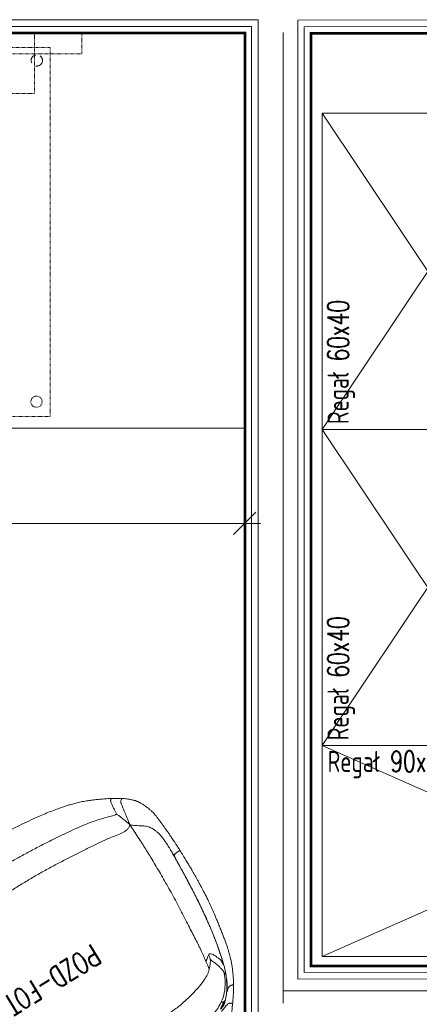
# Model space of a CAD drawing. Header units: metres. Extents: x 5541655 to 5588333, y 5589641 to 5627331.
# Tile 34 of 57: x 5585376 to 5585452, y 5626208 to 5626395. Entities that reach past the tile are written whole.
import ezdxf

# ---------------------------------------------------------------- set-up
doc = ezdxf.new("R2010")
doc.units = ezdxf.units.M
doc.header["$MEASUREMENT"] = 0
doc.linetypes.add('DASHED', pattern=[19.05, 12.7, -6.35])
doc.linetypes.add('DASHED2', pattern=[0.375, 0.25, -0.125])
doc.layers.get('0').update_dxf_attribs({"linetype": 'CONTINUOUS', "lineweight": 18})
doc.layers.get('Defpoints').update_dxf_attribs({"linetype": 'CONTINUOUS'})
doc.layers.add('Budowlane - Sciany Wew', color=7, linetype='CONTINUOUS')
doc.layers.add('Ściany', color=51, linetype='CONTINUOUS')
doc.layers.add('MEBLE PKN', color=150, linetype='CONTINUOUS', lineweight=20)
doc.styles.add('2', font='simplex.shx', dxfattribs={"width": 0.5})
doc.styles.add('JACEK_07', font='SIMPLEX.SHX', dxfattribs={"width": 0.7})
doc.linetypes.add('ZIGZAG', pattern='A,0.0001,-0.2,[131,ltypeshp.shx,S=0.2,R=0,X=-0.2,Y=0],-0.4,[131,ltypeshp.shx,S=0.2,R=180,X=0.2,Y=0],-0.2', length=0.8001)
doc.dimstyles.new('POZD_WYM', dxfattribs={"dimscale": 0.2, "dimtxt": 30, "dimasz": 1, "dimexe": 1, "dimexo": 1, "dimgap": 12, "dimtad": 1, "dimdec": 0, "dimdsep": 46, "dimtxsty": '2', "dimblk": 'ARS_dim-arch', "dimcen": 2, "dimdle": 20, "dimse1": 1, "dimse2": 1, "dimclrd": 256, "dimclre": 256, "dimclrt": 256, "dimazin": 2, "dimtp": 0.5, "dimtm": 0.5, "dimtfac": 0.285714, "dimtdec": 0, "dimtix": 1, "dimtmove": 0, "dimatfit": 3, "dimldrblk": 'ARS_dim-arch', "dimfxl": 1, "dimtolj": 1, "dimtzin": 12, "dimarcsym": 0})

# ---------------------------------------------------------------- blocks, each defined once
blk = doc.blocks.new('*U294')
for p, q in [((0, 0), (90, -40)), ((90, 0), (0, -40))]:
    blk.add_line(p, q)
at = {"flags": 128}
blk.add_lwpolyline([(0, 0), (90, 0), (90, -40), (0, -40)], close=True, dxfattribs=at)
at = {"color": 7, "insert": (1, -1), "char_height": 4, "width": 41.1867, "attachment_point": 1, "style": 'JACEK_07'}
blk.add_mtext('Regał 90x40', dxfattribs=at)
blk = doc.blocks.new('*U296')
for p, q in [((0, 0), (60, -40)), ((60, 0), (0, -40))]:
    blk.add_line(p, q)
at = {"flags": 128}
blk.add_lwpolyline([(0, 0), (60, 0), (60, -40), (0, -40)], close=True, dxfattribs=at)
at = {"color": 7, "style": 'JACEK_07'}
for s, insert, char_height, width, attachment_point in [('Regał 60x40', (1, -1), 4, 41.1867, 1), ('\\pxqc;MZ-SM-02', (30, -39), 8, 60, 8)]:
    blk.add_mtext(s, dxfattribs=dict(at, insert=insert, char_height=char_height, width=width, attachment_point=attachment_point))
blk = doc.blocks.new('Fotel_POZD-FOT')
at = {"linetype": 'Continuous', "lineweight": 15}
for points, knots in [([(-22.24, -4.97), (-22.37, -5.1), (-22.62, -5.34), (-22.91, -5.66), (-23.14, -5.94), (-23.32, -6.17), (-23.46, -6.36), (-23.62, -6.57), (-23.79, -6.82), (-23.95, -7.06), (-24.08, -7.26), (-24.2, -7.43), (-24.35, -7.63), (-24.53, -7.87), (-24.74, -8.16), (-24.98, -8.48), (-25.26, -8.85), (-25.57, -9.25), (-25.8, -9.55), (-25.92, -9.71)], [0, 0, 0, 0, 0.0698926, 0.1315508, 0.1848736, 0.2300205, 0.2673794, 0.297807, 0.362335, 0.4268552, 0.4612679, 0.4993301, 0.5464797, 0.6036157, 0.6706551, 0.7452687, 0.8267472, 0.9124142, 1, 1, 1, 1]), ([(-25.92, -9.71), (-26, -9.82), (-26.15, -10.02), (-26.37, -10.32), (-26.56, -10.59), (-26.72, -10.81), (-26.83, -10.98), (-26.93, -11.11), (-27.03, -11.27), (-27.18, -11.49), (-27.37, -11.77), (-27.61, -12.14), (-27.78, -12.43), (-27.87, -12.58)], [0, 0, 0, 0, 0.15402, 0.285772, 0.396626, 0.481342, 0.54003, 0.572696, 0.623712, 0.692155, 0.777365, 0.879491, 1, 1, 1, 1]), ([(-26.08, -12.16), (-26, -12.06), (-25.84, -11.85), (-25.52, -11.46), (-25.27, -11.2), (-25.11, -11.03)], [0, 0, 0, 0, 0.25, 0.5, 1, 1, 1, 1]), ([(-23.36, -9.58), (-23.53, -9.63), (-23.86, -9.71), (-24.31, -9.88), (-24.69, -10.03), (-24.98, -10.12), (-25.22, -10.16), (-25.4, -10.14), (-25.56, -10.08), (-25.71, -9.97), (-25.82, -9.87), (-25.88, -9.81), (-25.91, -9.77), (-25.92, -9.75), (-25.92, -9.74), (-25.93, -9.72), (-25.92, -9.71), (-25.92, -9.71), (-25.91, -9.71)], [0, 0, 0, 0, 0.216582, 0.392545, 0.536853, 0.656792, 0.753608, 0.79483, 0.833437, 0.906437, 0.936481, 0.957998, 0.965885, 0.972498, 0.978458, 0.984387, 0.997782, 1, 1, 1, 1]), ([(-23.54, -9.95), (-23.62, -10), (-23.74, -10.09), (-23.97, -10.24), (-24.35, -10.51), (-24.65, -10.76), (-24.84, -10.93)], [0, 0, 0, 0, 0.25, 0.5, 1, 2, 2, 2, 2]), ([(-27.87, -12.58), (-27.97, -12.75), (-28.17, -13.09), (-28.44, -13.59), (-28.69, -14.06), (-28.9, -14.49), (-29.09, -14.87), (-29.27, -15.26), (-29.43, -15.64), (-29.59, -16), (-29.71, -16.3), (-29.82, -16.58), (-29.93, -16.89), (-30.07, -17.28), (-30.21, -17.73), (-30.35, -18.2), (-30.48, -18.69), (-30.61, -19.26), (-30.76, -19.92), (-30.91, -20.66), (-31.06, -21.46), (-31.21, -22.3), (-31.36, -23.16), (-31.5, -24.05), (-31.67, -25.14), (-31.86, -26.44), (-32.05, -27.94), (-32.19, -29.39), (-32.29, -30.75), (-32.36, -31.84), (-32.41, -32.7), (-32.43, -33.34), (-32.45, -33.91), (-32.47, -34.3), (-32.47, -34.55), (-32.48, -34.71), (-32.48, -34.91), (-32.49, -35.19), (-32.5, -35.54), (-32.51, -36.05), (-32.52, -36.75), (-32.52, -37.64), (-32.52, -38.64), (-32.51, -39.34), (-32.5, -39.7)], [0, 0, 0, 0, 0.021761, 0.041987, 0.060457, 0.077089, 0.091879, 0.104859, 0.122679, 0.136979, 0.1494, 0.160283, 0.173228, 0.189079, 0.212515, 0.231251, 0.250534, 0.275034, 0.302011, 0.331013, 0.361198, 0.391414, 0.421945, 0.453054, 0.484837, 0.536957, 0.590177, 0.642349, 0.689521, 0.732102, 0.756559, 0.779422, 0.799522, 0.815792, 0.820348, 0.825133, 0.832299, 0.842005, 0.854231, 0.868934, 0.895439, 0.926803, 0.962133, 1, 1, 1, 1]), ([(-27.87, -12.58), (-27.88, -12.59), (-27.9, -12.63), (-27.89, -12.67), (-27.86, -12.71), (-27.8, -12.75), (-27.68, -12.8), (-27.5, -12.85), (-27.31, -12.88), (-27.11, -12.87), (-26.93, -12.81), (-26.77, -12.7), (-26.62, -12.56), (-26.43, -12.41), (-26.32, -12.32), (-26.26, -12.28)], [0, 0, 0, 0, 0.038364, 0.081749, 0.103351, 0.126572, 0.183361, 0.253979, 0.332566, 0.409088, 0.482973, 0.567167, 0.675028, 0.818029, 1, 1, 1, 1]), ([(-27.79, -15.23), (-27.58, -14.69), (-27.22, -13.9), (-26.75, -13.05), (-26.47, -12.6), (-26.33, -12.38), (-26.26, -12.28)], [0, 0, 0, 0, 1, 1.5, 1.75, 2, 2, 2, 2]), ([(25.56, -17.63), (25.5, -17.57), (25.37, -17.45), (25.1, -17.21), (24.58, -16.84), (23.71, -16.37), (22.35, -15.83), (20.75, -15.34), (18.97, -14.93), (17.05, -14.6), (14.98, -14.4), (12.73, -14.23), (10.26, -14.02), (7.71, -13.82), (5.24, -13.67), (3.06, -13.56), (1.4, -13.52), (0, -13.52), (-1.4, -13.52), (-3.06, -13.56), (-5.24, -13.67), (-7.71, -13.82), (-10.26, -14.02), (-12.73, -14.23), (-14.98, -14.4), (-17.05, -14.6), (-18.97, -14.93), (-20.75, -15.34), (-22.35, -15.83), (-23.71, -16.37), (-24.58, -16.84), (-25.1, -17.21), (-25.37, -17.45), (-25.5, -17.57), (-25.56, -17.63)], [0, 0, 0, 0, 0.25, 0.5, 1, 2, 3, 4, 5, 6, 7, 8, 9, 10, 11, 12, 13, 14, 15, 16, 17, 18, 19, 20, 21, 22, 23, 24, 25, 26, 27, 27.5, 27.75, 28, 28, 28, 28]), ([(-26.68, -19.06), (-26.68, -19.05), (-26.7, -19.01), (-26.75, -18.9), (-26.85, -18.67), (-26.99, -18.3), (-27.13, -17.9), (-27.26, -17.51), (-27.37, -17.14), (-27.46, -16.81), (-27.53, -16.55), (-27.59, -16.34), (-27.62, -16.15), (-27.63, -15.98), (-27.64, -15.83), (-27.64, -15.69), (-27.63, -15.61), (-27.63, -15.57)], [0, 0, 0, 0, 0.25, 0.5, 1, 2, 3, 4, 5, 6, 7, 8, 9, 10, 11, 12, 13, 13, 13, 13]), ([(-30.94, -38), (-30.94, -37.97), (-30.93, -37.88), (-30.93, -37.63), (-30.91, -37.12), (-30.87, -36.23), (-30.81, -34.96), (-30.73, -33.58), (-30.65, -32.18), (-30.54, -30.75), (-30.41, -29.3), (-30.27, -27.82), (-30.1, -26.3), (-29.9, -24.77), (-29.66, -23.22), (-29.39, -21.65), (-29.08, -20.07), (-28.73, -18.48), (-28.47, -17.39), (-28.32, -16.85)], [3, 3, 3, 3, 3.25, 3.5, 4, 5, 6, 7, 8, 9, 10, 11, 12, 13, 14, 15, 16, 17, 18, 18, 18, 18]), ([(-28.3, -16.9), (-28.3, -16.89), (-28.31, -16.88), (-28.31, -16.86), (-28.32, -16.85), (-28.32, -16.85)], [0, 0, 0, 0, 0.5, 0.75, 1, 1, 1, 1]), ([(-26.68, -19.06), (-26.66, -19.04), (-26.61, -18.96), (-26.47, -18.75), (-26.16, -18.31), (-25.81, -17.88), (-25.56, -17.63)], [0, 0, 0, 0, 0.25, 0.5, 1, 2, 2, 2, 2]), ([(-25.77, -19.19), (-25.85, -19.75), (-26.01, -20.9), (-26.16, -22.27), (-26.26, -23.52), (-26.35, -24.88), (-26.45, -26.36), (-26.57, -27.95), (-26.7, -29.61), (-26.82, -31.31), (-26.92, -33.03), (-26.97, -34.71), (-27, -36.35), (-27.04, -37.93), (-27.07, -39.47), (-27.09, -40.99), (-27.08, -42.9), (-27.03, -45.17), (-26.98, -46.91), (-26.95, -47.96), (-26.93, -48.52), (-26.92, -48.87)], [0, 0, 0, 0, 1, 2, 3, 4, 5, 6, 7, 8, 9, 10, 11, 12, 13, 14, 15, 16, 16.5, 16.75, 17, 17, 17, 17]), ([(-26.68, -19.06), (-26.68, -19.1), (-26.71, -19.22), (-26.79, -19.55), (-26.85, -19.84), (-26.89, -20.05)], [0, 0, 0, 0, 0.25, 0.5, 1, 1, 1, 1]), ([(-25.77, -19.19), (-25.83, -19.23), (-25.94, -19.32), (-26.16, -19.5), (-26.51, -19.8), (-26.76, -20), (-26.89, -20.05)], [0, 0, 0, 0, 0.25, 0.5, 1, 2, 2, 2, 2]), ([(-31.01, -39.07), (-31.02, -39.16), (-31.04, -39.33), (-31.1, -39.48), (-31.15, -39.57), (-31.21, -39.62), (-31.27, -39.65), (-31.35, -39.68), (-31.49, -39.71), (-31.71, -39.74), (-31.95, -39.76), (-32.14, -39.76), (-32.29, -39.76), (-32.41, -39.75), (-32.48, -39.73), (-32.5, -39.71), (-32.5, -39.7), (-32.5, -39.7)], [0, 0, 0, 0, 0.173593, 0.312558, 0.417844, 0.47521, 0.518708, 0.555021, 0.591604, 0.679166, 0.772799, 0.817509, 0.8601, 0.935197, 0.966248, 0.99426, 1, 1, 1, 1]), ([(-30.94, -38.21), (-30.95, -38.54), (-30.97, -39.04), (-30.99, -39.56), (-31.01, -39.83), (-31.02, -39.95), (-31.02, -40)], [0, 0, 0, 0, 1, 1.5, 1.75, 2, 2, 2, 2]), ([(-31.01, -39.07), (-30.99, -38.92), (-30.97, -38.61), (-30.95, -38.25), (-30.94, -38.08), (-30.94, -38.02), (-30.94, -38)], [16, 16, 16, 16, 17, 17.5, 17.75, 18, 18, 18, 18]), ([(-30.94, -38), (-30.94, -38.01), (-30.94, -38.03), (-30.94, -38.11), (-30.94, -38.17), (-30.94, -38.21)], [0, 0, 0, 0, 0.25, 0.5, 1, 1, 1, 1]), ([(-32.5, -39.7), (-32.5, -39.97), (-32.49, -40.46), (-32.47, -41.14), (-32.45, -41.72), (-32.43, -42.21), (-32.41, -42.63), (-32.39, -43.03), (-32.37, -43.39), (-32.35, -43.71), (-32.34, -43.95), (-32.32, -44.14), (-32.31, -44.32), (-32.29, -44.51), (-32.27, -44.83), (-32.23, -45.31), (-32.18, -45.88), (-32.15, -46.43), (-32.11, -46.95), (-32.06, -47.47), (-31.99, -47.94), (-31.91, -48.36), (-31.82, -48.73), (-31.74, -49.05), (-31.65, -49.34), (-31.55, -49.65), (-31.43, -50), (-31.28, -50.37), (-31.11, -50.73), (-30.94, -51.05), (-30.8, -51.3), (-30.69, -51.49), (-30.6, -51.63), (-30.51, -51.78), (-30.39, -51.94), (-30.27, -52.1), (-30.15, -52.25), (-30.01, -52.4), (-29.84, -52.58), (-29.64, -52.77), (-29.4, -52.99), (-29.12, -53.23), (-28.78, -53.51), (-28.5, -53.71), (-28.35, -53.81)], [0, 0, 0, 0, 0.0312885, 0.0580264, 0.0809339, 0.1006032, 0.1175231, 0.1320687, 0.1493557, 0.1627385, 0.172443, 0.1797448, 0.1875154, 0.1958769, 0.2048284, 0.2322145, 0.2633332, 0.289519, 0.3182081, 0.3507099, 0.3848495, 0.4191104, 0.4515483, 0.4805616, 0.5048615, 0.5346048, 0.5700145, 0.6102406, 0.6529452, 0.6907088, 0.7227115, 0.7394767, 0.755999, 0.7730827, 0.7907976, 0.8099502, 0.8248672, 0.8424098, 0.862523, 0.8851028, 0.9099797, 0.937085, 0.9668185, 1, 1, 1, 1]), ([(-26.92, -48.87), (-27.03, -48.77), (-27.18, -48.64), (-27.43, -48.43), (-27.79, -48.14), (-28.19, -47.86), (-28.66, -47.56), (-29.09, -47.28), (-29.42, -47), (-29.71, -46.7), (-29.98, -46.34), (-30.23, -45.93), (-30.44, -45.46), (-30.62, -44.98), (-30.75, -44.52), (-30.85, -44.1), (-30.91, -43.72), (-30.94, -43.38), (-30.98, -43.04), (-31, -42.69), (-31.02, -42.31), (-31.03, -41.88), (-31.03, -41.38), (-31.03, -40.77), (-31.03, -40.28), (-31.02, -40)], [0, 0, 0, 0, 0.25, 0.5, 1, 2, 3, 4, 5, 6, 7, 8, 9, 10, 11, 12, 13, 14, 15, 16, 17, 18, 19, 20, 21, 21, 21, 21]), ([(26.92, -48.87), (26.82, -48.76), (26.65, -48.62), (26.35, -48.44), (25.79, -48.26), (24.92, -48.26), (23.68, -48.46), (22.21, -48.73), (20.45, -48.95), (18.48, -49.14), (16.34, -49.32), (14.09, -49.49), (11.74, -49.65), (9.32, -49.8), (6.83, -49.88), (4.4, -49.92), (2.16, -49.89), (0, -49.86), (-2.16, -49.89), (-4.4, -49.92), (-6.83, -49.88), (-9.32, -49.8), (-11.74, -49.65), (-14.09, -49.49), (-16.34, -49.32), (-18.48, -49.14), (-20.45, -48.95), (-22.21, -48.73), (-23.68, -48.46), (-24.92, -48.26), (-25.79, -48.26), (-26.35, -48.44), (-26.65, -48.62), (-26.82, -48.76), (-26.92, -48.87)], [0, 0, 0, 0, 0.25, 0.5, 1, 2, 3, 4, 5, 6, 7, 8, 9, 10, 11, 12, 13, 14, 15, 16, 17, 18, 19, 20, 21, 22, 23, 24, 25, 26, 27, 27.5, 27.75, 28, 28, 28, 28]), ([(-26.92, -48.87), (-26.94, -49.02), (-26.99, -49.29), (-27.06, -49.68), (-27.11, -50.02), (-27.16, -50.34), (-27.21, -50.65), (-27.25, -50.93), (-27.3, -51.31), (-27.37, -51.76), (-27.43, -52.26), (-27.5, -52.66), (-27.55, -52.97), (-27.61, -53.21), (-27.66, -53.4), (-27.74, -53.55), (-27.87, -53.7), (-28.01, -53.81), (-28.16, -53.85), (-28.25, -53.86), (-28.31, -53.84), (-28.34, -53.82), (-28.35, -53.81)], [0, 0, 0, 0, 0.084064, 0.152511, 0.214996, 0.273639, 0.329142, 0.38173, 0.431613, 0.537585, 0.627837, 0.70094, 0.757171, 0.79933, 0.830501, 0.863667, 0.890173, 0.938156, 0.959037, 0.977422, 0.994263, 1, 1, 1, 1]), ([(-26.92, -48.87), (-26.84, -49.14), (-26.72, -49.53), (-26.5, -50.18), (-26.25, -50.83), (-26.03, -51.36), (-25.88, -51.7), (-25.82, -51.83), (-25.8, -51.87)], [0, 0, 0, 0, 0.25, 0.5, 1, 1.5, 1.75, 2, 2, 2, 2]), ([(-25.8, -51.87), (-25.81, -51.93), (-25.83, -52.09), (-25.85, -52.36), (-25.88, -52.67), (-25.91, -52.99), (-25.94, -53.3), (-25.97, -53.64), (-26, -53.96), (-26.04, -54.25), (-26.09, -54.46), (-26.14, -54.62), (-26.21, -54.73), (-26.3, -54.82), (-26.4, -54.9), (-26.5, -54.93), (-26.55, -54.91), (-26.57, -54.91)], [0, 0, 0, 0, 0.057297, 0.138471, 0.229011, 0.322548, 0.414079, 0.499458, 0.611586, 0.692808, 0.749817, 0.79536, 0.832409, 0.868785, 0.921327, 0.96795, 1, 1, 1, 1]), ([(-25.8, -51.87), (-25.78, -51.87), (-25.71, -51.88), (-25.51, -51.91), (-25.07, -52), (-24.27, -52.23), (-23.09, -52.58), (-21.71, -52.93), (-20.12, -53.23), (-18.33, -53.49), (-16.33, -53.72), (-14.14, -53.95), (-11.77, -54.15), (-9.29, -54.33), (-6.79, -54.47), (-4.37, -54.57), (-2.14, -54.6), (0, -54.61), (2.14, -54.6), (4.37, -54.57), (6.79, -54.47), (9.29, -54.33), (11.77, -54.15), (14.14, -53.95), (16.33, -53.72), (18.33, -53.49), (20.12, -53.23), (21.71, -52.93), (23.09, -52.58), (24.27, -52.23), (25.07, -52), (25.51, -51.91), (25.71, -51.88), (25.78, -51.87), (25.8, -51.87)], [0, 0, 0, 0, 0.25, 0.5, 1, 2, 3, 4, 5, 6, 7, 8, 9, 10, 11, 12, 13, 14, 15, 16, 17, 18, 19, 20, 21, 22, 23, 24, 25, 26, 27, 27.5, 27.75, 28, 28, 28, 28]), ([(-28.35, -53.81), (-28.22, -53.9), (-27.95, -54.08), (-27.51, -54.36), (-27.06, -54.63), (-26.73, -54.82), (-26.57, -54.91)], [0, 0, 0, 0, 0.258925, 0.513069, 0.76057, 1, 1, 1, 1]), ([(-26.57, -54.91), (-26.29, -55.07), (-25.72, -55.38), (-24.81, -55.83), (-23.93, -56.26), (-23.08, -56.64), (-22.19, -57.02), (-21.27, -57.38), (-20.32, -57.69), (-19.45, -57.94), (-18.66, -58.14), (-17.91, -58.32), (-17.02, -58.51), (-15.92, -58.73), (-14.6, -58.96), (-13.08, -59.18), (-11.36, -59.39), (-9.46, -59.58), (-7.58, -59.75), (-5.86, -59.89), (-4.36, -59.98), (-3.06, -60.04), (-1.84, -60.08), (-0.61, -60.1), (0.66, -60.1), (2.01, -60.08), (3.41, -60.03), (4.9, -59.95), (6.48, -59.84), (8.1, -59.71), (9.74, -59.56), (11.12, -59.41), (12.25, -59.28), (13.12, -59.17), (13.96, -59.05), (14.8, -58.92), (15.71, -58.77), (16.71, -58.58), (17.73, -58.36), (18.76, -58.12), (19.77, -57.85), (20.81, -57.53), (21.81, -57.18), (22.77, -56.78), (23.71, -56.36), (24.67, -55.9), (25.65, -55.41), (26.27, -55.08), (26.57, -54.91)], [0, 0, 0, 0, 0.020654, 0.040712, 0.059603, 0.077053, 0.093149, 0.113559, 0.13177, 0.148202, 0.16293, 0.176257, 0.189984, 0.212747, 0.23693, 0.26245, 0.296185, 0.330453, 0.364741, 0.398002, 0.422686, 0.445696, 0.467366, 0.488247, 0.511698, 0.535514, 0.560389, 0.587014, 0.6155, 0.644978, 0.67463, 0.703763, 0.719965, 0.735721, 0.750939, 0.765668, 0.782111, 0.800678, 0.820819, 0.839259, 0.858201, 0.877823, 0.898667, 0.916597, 0.935764, 0.956291, 0.977933, 1, 1, 1, 1])]:
    blk.add_open_spline(points, degree=3, knots=knots, dxfattribs=at)
for points in [[(-27.63, -15.57), (-27.38, -14.97), (-26.82, -13.81), (-25.71, -12.27), (-24.76, -11.47), (-24.25, -11.13)], [(-25.11, -11.03), (-24.78, -10.7), (-24.45, -10.42), (-24.15, -10.18)], [(-24.84, -10.93), (-24.91, -10.95), (-25.01, -10.99), (-25.11, -11.03)], [(-24.68, -10.93), (-24.72, -10.92), (-24.77, -10.91), (-24.84, -10.93)], [(-23.4, -10.07), (-23.84, -10.3), (-24.27, -10.59), (-24.68, -10.93)], [(-24.25, -11.13), (-24.26, -11.09), (-24.31, -11.04), (-24.42, -11), (-24.56, -10.96), (-24.64, -10.94), (-24.68, -10.93)], [(-20.89, -9.65), (-21.48, -9.81), (-22.64, -10.2), (-23.73, -10.78), (-24.25, -11.13)], [(-27.73, -15.21), (-27.51, -14.65), (-27.01, -13.56), (-26.4, -12.59), (-26.08, -12.16)], [(-26.26, -12.28), (-26.2, -12.23), (-26.14, -12.2), (-26.08, -12.16)], [(-28.32, -16.85), (-28.17, -16.31), (-27.99, -15.77), (-27.79, -15.23)], [(-27.79, -15.23), (-27.77, -15.22), (-27.75, -15.21), (-27.73, -15.21)], [(-27.73, -15.21), (-27.72, -15.2), (-27.68, -15.2), (-27.65, -15.24), (-27.64, -15.3), (-27.63, -15.37), (-27.63, -15.45), (-27.63, -15.53), (-27.63, -15.57)], [(-28.3, -16.9), (-28.46, -17.46), (-28.74, -18.59), (-29.1, -20.19), (-29.41, -21.74), (-29.67, -23.27), (-29.9, -24.78), (-30.09, -26.29), (-30.26, -27.79), (-30.4, -29.27), (-30.52, -30.72), (-30.62, -32.14), (-30.71, -33.54), (-30.79, -34.89), (-30.85, -36.14), (-30.9, -37.22), (-30.93, -37.88), (-30.94, -38.21)], [(-26.89, -20.05), (-27.03, -20.1), (-27.25, -20.04), (-27.49, -19.76), (-27.69, -19.46), (-27.85, -19.15), (-27.99, -18.83), (-28.11, -18.55), (-28.2, -18.33), (-28.27, -18.14), (-28.3, -17.96), (-28.31, -17.78), (-28.31, -17.63), (-28.3, -17.49), (-28.29, -17.36), (-28.27, -17.24), (-28.27, -17.15), (-28.27, -17.08), (-28.27, -17), (-28.28, -16.94), (-28.29, -16.91), (-28.3, -16.9)], [(-25.56, -17.63), (-25.61, -18.08), (-25.69, -18.63), (-25.77, -19.19)], [(-31.02, -40), (-31.02, -39.72), (-31.01, -39.42), (-31.01, -39.07)]]:
    blk.add_open_spline(points, degree=3, dxfattribs=at)
at = {"color": 7, "insert": (0.88, -31.33), "char_height": 4, "width": 31, "attachment_point": 5, "style": 'JACEK_07'}
blk.add_mtext('POZD-FOT', dxfattribs=at)
blk = doc.blocks.new('ARS_dim-arch')
at = {"color": 100}
blk.add_lwpolyline([(-10.61, -10.61), (10.61, 10.61)], dxfattribs=at)
for points in [[(0, -15), (0, 15)], [(-15, 0), (15, 0)]]:
    blk.add_lwpolyline(points)
blk = doc.blocks.new('*D318')
at = {"lineweight": -2, "transparency": 16777216}
blk.add_line((88.67, -93.08), (-87.42, -93.08), dxfattribs=at)
at = {"layer": 'Defpoints', "color": 0, "transparency": 16777216}
for p in [(-87.62, -75), (88.87, -75), (-87.62, -93.08)]:
    blk.add_point(p, dxfattribs=at)
at = {"linetype": 'ByBlock', "lineweight": -2, "transparency": 16777216, "xscale": 0.2, "yscale": 0.2, "zscale": 0.2, "rotation": 180}
blk.add_blockref('ARS_dim-arch', (-87.62, -93.08), dxfattribs=at)
at = {"linetype": 'ByBlock', "lineweight": -2, "transparency": 16777216, "xscale": 0.2, "yscale": 0.2, "zscale": 0.2}
blk.add_blockref('ARS_dim-arch', (88.87, -93.08), dxfattribs=at)
at = {"transparency": 16777216, "insert": (0.63, -87.68), "char_height": 6, "attachment_point": 5, "style": '2'}
blk.add_mtext('\\A1;176', dxfattribs=at)
blk = doc.blocks.new('*U317')
blk.add_lwpolyline([(-87.62, 0), (88.87, 0), (88.87, -75), (-87.62, -75)], close=True)
at = {"color": 253, "linetype": 'DASHED2', "ltscale": 0.1, "true_color": 0x9e9e9e}
for points in [[(58, -4), (-58, -4), (-58, 0), (58, 0)], [(49, 0), (5, 0), (5, -11.53), (49, -11.53)]]:
    blk.add_lwpolyline(points, close=True, dxfattribs=at)
blk.add_lwpolyline([(52, -72.8), (2, -72.8), (2, -2.8), (52, -2.8), (52, -72.8)], dxfattribs=at)
at = {"color": 253, "linetype": 'DASHED', "ltscale": 0.15, "true_color": 0x9e9e9e}
blk.add_circle((49.45, -5.22), 1.07, dxfattribs=at)
at = {"color": 253, "linetype": 'DASHED2', "ltscale": 0.1, "true_color": 0x9e9e9e}
blk.add_circle((49.39, -69.98), 1.07, dxfattribs=at)
dim = blk.add_linear_dim(base=(-87.62, -93.08), p1=(88.87, -75), p2=(-87.62, -75), angle=180, dimstyle='POZD_WYM')
dim.commit()
dim.dimension.update_dxf_attribs({"geometry": '*D318', "text_midpoint": (0.63, -87.68)})

msp = doc.modelspace()

# ---------------------------------------------------------------- linework, layer by layer
at = {"linetype": 'ZIGZAG', "ltscale": 15}
for p, q in [((5585426.13, 5626392.83), (5585426.13, 5626208.64)), ((5585426.13, 5626210.96), (5585621.08, 5626210.92))]:
    msp.add_line(p, q, dxfattribs=at)
at = {"layer": 'Budowlane - Sciany Wew', "color": 251, "linetype": 'Continuous', "lineweight": 20}
for points in [[(5585044.55, 5626012.75), (5585044.55, 5626017.75), (5584999.82, 5626017.75), (5584999.82, 5626170.25), (5585024.82, 5626170.25), (5585024.82, 5626175.25), (5584999.82, 5626175.25), (5584999.82, 5626395.25), (5585224.82, 5626395.25), (5585224.82, 5626175.25), (5585129.82, 5626175.25), (5585129.82, 5626170.25), (5585244.82, 5626170.25), (5585244.82, 5626175.25), (5585239.82, 5626175.25), (5585239.82, 5626395.2), (5585421.37, 5626395.2), (5585421.37, 5626175.25), (5585349.82, 5626175.25), (5585349.82, 5626170.25), (5585444.37, 5626170.2), (5585444.37, 5626017.75), (5585159.55, 5626017.75), (5585159.55, 5626012.75)], [(5585617.85, 5626213.25), (5585428.87, 5626213.2), (5585428.87, 5626395.15), (5585471.32, 5626395.2)], [(5585045.8, 5626011.5), (5585045.8, 5626019), (5585001.07, 5626019), (5585001.07, 5626169), (5585026.07, 5626169), (5585026.07, 5626176.5), (5585001.07, 5626176.5), (5585001.07, 5626394), (5585223.57, 5626394), (5585223.57, 5626176.5), (5585128.57, 5626176.5), (5585128.57, 5626169), (5585246.07, 5626169), (5585246.07, 5626176.5), (5585241.07, 5626176.5), (5585241.07, 5626393.95), (5585420.12, 5626393.95), (5585420.12, 5626176.5), (5585348.57, 5626176.5), (5585348.57, 5626169), (5585443.12, 5626168.95), (5585443.12, 5626019), (5585158.3, 5626019), (5585158.3, 5626011.5)], [(5585616.6, 5626214.5), (5585430.12, 5626214.45), (5585430.12, 5626393.9), (5585472.57, 5626393.95)]]:
    msp.add_lwpolyline(points, dxfattribs=at)
at = {"layer": 'Ściany', "color": 0, "const_width": 0.5}
for points in [[(5585047.05, 5626010.25), (5585047.05, 5626020.25), (5585002.32, 5626020.25), (5585002.32, 5626167.75), (5585027.32, 5626167.75), (5585027.32, 5626177.75), (5585002.32, 5626177.75), (5585002.32, 5626392.75), (5585222.32, 5626392.75), (5585222.32, 5626177.75), (5585127.32, 5626177.75), (5585127.32, 5626167.75), (5585247.32, 5626167.75), (5585247.32, 5626177.75), (5585242.32, 5626177.75), (5585242.32, 5626392.7), (5585418.87, 5626392.7), (5585418.87, 5626177.75), (5585347.32, 5626177.75), (5585347.32, 5626167.75), (5585441.87, 5626167.7), (5585441.87, 5626020.25), (5585157.05, 5626020.25), (5585157.05, 5626010.25)], [(5585615.35, 5626215.75), (5585431.37, 5626215.7), (5585431.37, 5626392.65), (5585473.82, 5626392.7)]]:
    msp.add_lwpolyline(points, dxfattribs=at)

# ---------------------------------------------------------------- block references
at = {"layer": 'MEBLE PKN'}
for name, p in [('*U317', (5585329.95, 5626392.75)), ('*U294', (5585433.54, 5626257.51))]:
    msp.add_blockref(name, p, dxfattribs=at)
for name, p, rotation in [('*U296', (5585433.54, 5626317.51), 89.99999999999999), ('*U296', (5585433.54, 5626257.51), 89.99999999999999), ('Fotel_POZD-FOT', (5585399.43, 5626186.76), 211.2998849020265)]:
    msp.add_blockref(name, p, dxfattribs=dict(at, rotation=rotation))

doc.saveas('drawing.dxf')
